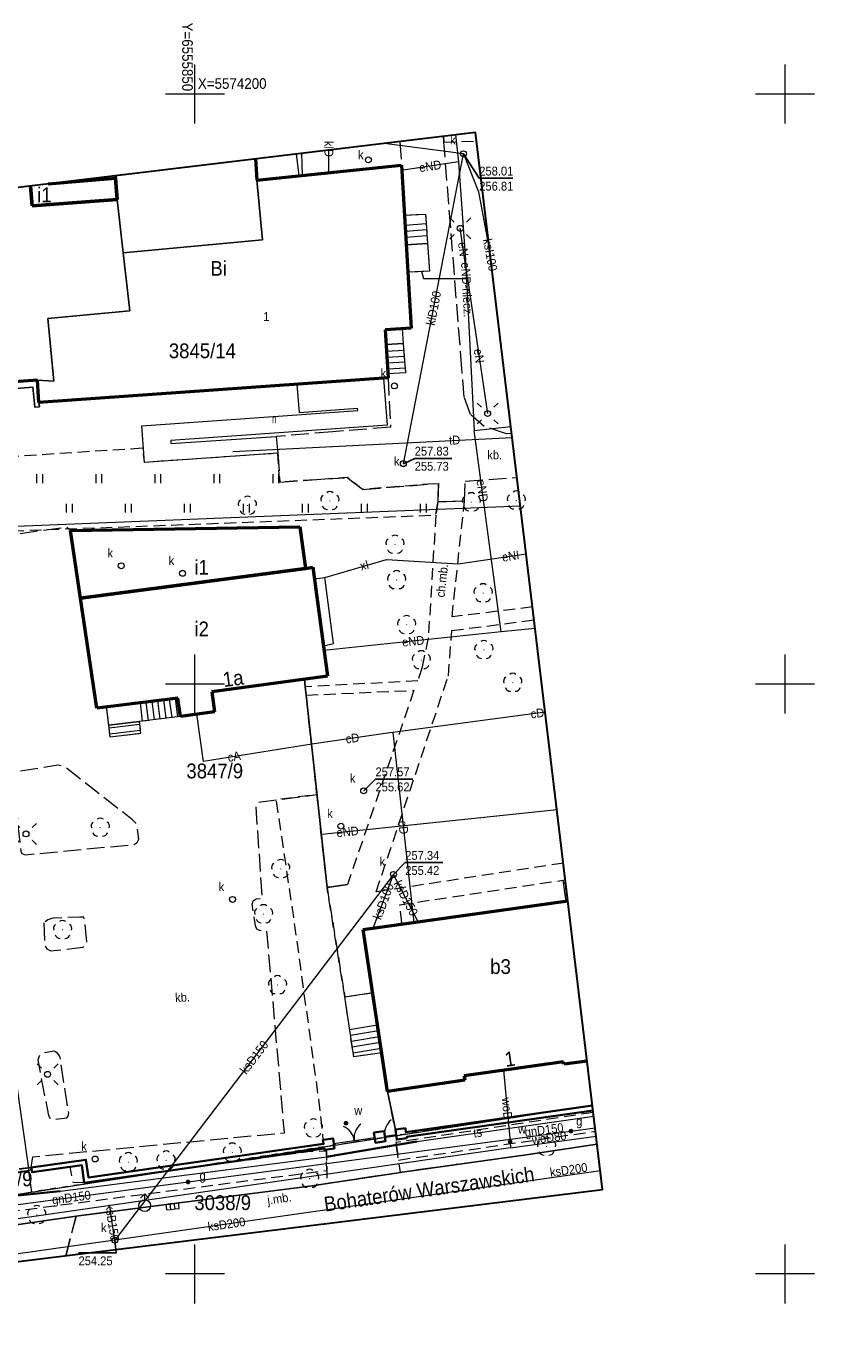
# Model space of a CAD drawing. Header units: metres. Extents: x 6555689 to 6555902, y 5574084 to 5574207.
# Tile 6 of 6: x 6555836 to 6555902, y 5574094 to 5574206. Entities that reach past the tile are written whole.
import ezdxf
from ezdxf.enums import TextEntityAlignment as Align

# ---------------------------------------------------------------- set-up
doc = ezdxf.new("R2010")
doc.units = ezdxf.units.M
for name, pattern in [('1.0_0.5', [1.5, 1, -0.5]), ('1.5_0.5', [2, 1.5, -0.5]), ('219-500', [0]), ('EGBU01', [1, 0.5, -0.5]), ('KTJZ01', [2, 1.5, -0.5]), ('KTPL01', [2, 1.5, -0.5]), ('otob_500', [0]), ('otof_500', [0])]:
    doc.linetypes.add(name, pattern=pattern)
doc.layers.get('0').update_dxf_attribs({"color": 2, "linetype": 'CONTINUOUS', "lineweight": 5})
for name, color, linetype in [('203-punkt graniczny', 7, 'CONTINUOUS'), ('210-oznaczenie konturu użytku gruntowego', 7, 'CONTINUOUS'), ('211-numer działki ewidencyjnej', 7, 'CONTINUOUS'), ('218-kontur użytku gruntowego', 7, 'CONTINUOUS'), ('219-działka ewidencyjna', 7, 'CONTINUOUS'), ('312-budynek ewidencyjny', 7, 'CONTINUOUS'), ('312-oznaczenie budynku ewidencyjnego-Atr117', 7, 'CONTINUOUS'), ('320-blok - kondygnacja nadziemna', 7, 'CONTINUOUS'), ('320-blok - kondygnacja nadziemna-Atr25', 7, 'CONTINUOUS'), ('352-schody', 7, 'CONTINUOUS'), ('994-Nazwa ulicy', 7, 'CONTINUOUS'), ('Adres nieruchomości (na budynku)', 7, 'CONTINUOUS'), ('brama', 7, 'CONTINUOUS'), ('chodnik', 7, 'CONTINUOUS'), ('chodnik-Atr17', 7, 'CONTINUOUS'), ('drzewo liściaste', 7, 'CONTINUOUS'), ('furtka', 7, 'CONTINUOUS'), ('hydrant', 7, 'CONTINUOUS'), ('jezdnia', 7, 'CONTINUOUS'), ('jezdnia-Atr17', 7, 'CONTINUOUS'), ('kratka ściekowa', 7, 'CONTINUOUS'), ('krawężnik', 7, 'CONTINUOUS'), ('latarnia', 7, 'CONTINUOUS'), ('obszar utwardzony', 7, 'CONTINUOUS'), ('obszar utwardzony-Atr17', 7, 'CONTINUOUS'), ('obudowa ochronna przewodu', 7, 'CONTINUOUS'), ('ogrodzenie trwałe', 7, 'CONTINUOUS'), ('podjazd dla osób niepełnosprawnych', 7, 'CONTINUOUS'), ('podjazd dla osób niepełnosprawnych-Atr17', 7, 'CONTINUOUS'), ('przewód ciepłowniczy', 7, 'CONTINUOUS'), ('przewód ciepłowniczy-Atr1', 7, 'CONTINUOUS'), ('przewód elektroenergetyczny podziemny', 7, 'CONTINUOUS'), ('przewód elektroenergetyczny podziemny-Atr1', 7, 'CONTINUOUS'), ('przewód gazowy', 7, 'CONTINUOUS'), ('przewód gazowy-Atr1', 7, 'CONTINUOUS'), ('przewód kanalizacyjny', 7, 'CONTINUOUS'), ('przewód kanalizacyjny-Atr1', 7, 'CONTINUOUS'), ('przewód niezidentyfikowany', 7, 'CONTINUOUS'), ('przewód niezidentyfikowany-Atr1', 7, 'CONTINUOUS'), ('przewód telekomunikacyjny podziemny', 7, 'CONTINUOUS'), ('przewód telekomunikacyjny podziemny-Atr1', 7, 'CONTINUOUS'), ('przewód wodociągowy', 7, 'CONTINUOUS'), ('przewód wodociągowy-Atr1', 7, 'CONTINUOUS'), ('PWYMIAR', 7, 'CONTINUOUS'), ('rzędna', 7, 'CONTINUOUS'), ('rzędna-Atr2', 7, 'CONTINUOUS'), ('rzędna-Atr3', 7, 'CONTINUOUS'), ('Strzałka', 7, 'CONTINUOUS'), ('studnia kanalizacyjna', 7, 'CONTINUOUS'), ('studnia kanalizacyjna-Atr17', 7, 'CONTINUOUS'), ('trawnik', 7, 'CONTINUOUS'), ('Zakres', 7, 'CONTINUOUS'), ('zasuwa lub zawór', 7, 'CONTINUOUS'), ('zasuwa lub zawór-Atr17', 7, 'CONTINUOUS')]:
    doc.layers.add(name, color=color, linetype=linetype)
for name, color, linetype, lineweight in [('KTJZ', 7, 'KTJZ01', 20), ('KTPL', 7, 'KTPL01', 20), ('PARSI', 7, 'CONTINUOUS', 20), ('SUSM_E', 7, 'CONTINUOUS', 13), ('SUW', 5, 'CONTINUOUS', 18)]:
    doc.layers.add(name, color=color, linetype=linetype, lineweight=lineweight)
doc.styles.add('BUBI', font='Arial.ttf', dxfattribs={"width": 0.9, "height": 0.75})
doc.styles.add('EGBB01', font='Arial.ttf', dxfattribs={"width": 0.9, "height": 1.25})
doc.styles.add('EGBD03', font='Arial.ttf', dxfattribs={"width": 0.9, "height": 1.25})
doc.styles.add('EGBU01', font='Arial.ttf', dxfattribs={"width": 0.9, "height": 1.25})
doc.styles.add('KOMUNIKACJA', font='Arial.ttf', dxfattribs={"width": 0.9, "height": 0.75})
doc.styles.add('KTUL01', font='Arial.ttf', dxfattribs={"width": 0.9, "height": 1.25})
doc.styles.add('NR_ADRESOWY', font='Arial.ttf', dxfattribs={"width": 0.9, "height": 1.25})
doc.styles.get("Standard").update_dxf_attribs({"font": 'Working1250', "width": 0.75})
doc.styles.add('SUPX', font='Arial.ttf', dxfattribs={"width": 0.9, "height": 0.75})
doc.styles.add('WYMIAR', font='Arial.ttf', dxfattribs={"width": 0.9, "height": 0.9})
doc.linetypes.add('902-500', pattern='A,3.75,0,[1,ksztalty.shx,S=0.5,R=0,X=0,Y=0],3.75', length=7.5)

# ---------------------------------------------------------------- blocks, each defined once
blk = doc.blocks.new('203')
at = {"linetype": 'Continuous', "lineweight": 0}
h = blk.add_hatch(color=0, dxfattribs=at)
edge = h.paths.add_edge_path()
edge.add_arc((0, 0), 0.045, 0, 360)
blk = doc.blocks.new('TU04')
at = {"color": 0, "linetype": 'Continuous', "lineweight": 13}
for p, q in [((0, 0), (0, 0.75)), ((0.5, 0), (0.5, 0.75))]:
    blk.add_line(p, q, dxfattribs=at)
blk = doc.blocks.new('OP021')
at = {"linetype": 'Continuous', "lineweight": 13}
h = blk.add_hatch(color=0, dxfattribs=at)
edge = h.paths.add_edge_path()
edge.add_arc((0, 0), 0.05, 0, 360)
at = {"color": 0, "linetype": 'Continuous', "lineweight": 13}
for centre, start, end in [((-0.38, 0.124), 121.308, 202.548), ((0, 0.4), 49.272, 130.728), ((0.38, 0.124), 337.452, 58.692), ((-0.235, -0.324), 193.221, 274.871), ((0.235, -0.324), 265.129, 346.779)]:
    blk.add_arc(centre, 0.4, start, end, dxfattribs=at)
blk = doc.blocks.new('US15')
at = {"color": 0, "linetype": 'Continuous', "lineweight": 13}
blk.add_circle((0, 0), 0.25, dxfattribs=at)
blk = doc.blocks.new('PW01')
at = {"linetype": 'Continuous', "lineweight": 13}
h = blk.add_hatch(color=0, dxfattribs=at)
edge = h.paths.add_edge_path()
edge.add_arc((0, 0), 0.045, 0, 360)
blk = doc.blocks.new('SM01')
at = {"color": 0, "linetype": 'Continuous', "lineweight": 13}
for p, q in [((-0.53, 0.531), (-0.883, 0.884)), ((0.531, 0.531), (0.884, 0.884)), ((-0.53, -0.53), (-0.883, -0.883)), ((0.531, -0.53), (0.884, -0.883))]:
    blk.add_line(p, q, dxfattribs=at)
blk.add_circle((0, 0), 0.25, dxfattribs=at)
blk = doc.blocks.new('SUWH')
at = {"layer": 'SUW', "color": 0, "lineweight": 18}
for p in [(-0.71, 1.29), (0, 1), (0.71, 1.29)]:
    blk.add_line(p, (0, 2), dxfattribs=at)
blk.add_circle((0, 0), 1, dxfattribs=at)
blk = doc.blocks.new('US05')
at = {"color": 0, "linetype": 'Continuous', "lineweight": 13}
for p, q in [((-0.525, -0.25), (-0.525, 0.25)), ((-0.525, 0.25), (-0.175, 0.25)), ((-0.175, -0.25), (-0.175, 0.25)), ((-0.175, 0.25), (0.175, 0.25)), ((0.175, -0.25), (0.175, 0.25)), ((0.175, 0.25), (0.525, 0.25)), ((0.525, -0.25), (0.525, 0.25)), ((-0.525, -0.25), (-0.175, -0.25)), ((-0.175, -0.25), (0.175, -0.25)), ((0.175, -0.25), (0.525, -0.25))]:
    blk.add_line(p, q, dxfattribs=at)
blk = doc.blocks.new('US25')
at = {"linetype": 'Continuous', "lineweight": 0}
h = blk.add_hatch(color=0, dxfattribs=at)
edge = h.paths.add_edge_path()
edge.add_arc((0, 0), 0.2, 0, 360)
blk = doc.blocks.new('OK02')
at = {"color": 0, "linetype": 'Continuous', "lineweight": 0}
for centre, start, end in [((-1.5, 0), 0, 60), ((1.5, 0), 120, 180)]:
    blk.add_arc(centre, 1.5, start, end, dxfattribs=at)
blk = doc.blocks.new('OK04')
at = {"color": 0, "linetype": 'Continuous', "lineweight": 0}
blk.add_arc((1.5, 0.001), 1.5, 120, 180, dxfattribs=at)
blk = doc.blocks.new('SUSM01')
at = {"layer": 'SUSM_E', "color": 0, "lineweight": 18}
for p, q in [((-1.77, 1.77), (-1.06, 1.06)), ((1.06, 1.06), (1.77, 1.77)), ((-1.77, -1.77), (-1.06, -1.06)), ((1.06, -1.06), (1.77, -1.77))]:
    blk.add_line(p, q, dxfattribs=at)
blk.add_circle((0, 0), 0.5, dxfattribs=at)
blk = doc.blocks.new('mzsk01')
at = {"layer": 'PARSI', "color": 0}
for p, q in [((0, -5), (0, 5)), ((5, 0), (-5, 0))]:
    blk.add_line(p, q, dxfattribs=at)
blk = doc.blocks.new('pln')
at = {"layer": 'Strzałka'}
blk.add_lwpolyline([(195.75, 88, 1.5, 1.5, 1), (195.75, 88, 0, 0, 0)], format="xyseb", dxfattribs=at)

msp = doc.modelspace()

# ---------------------------------------------------------------- linework, layer by layer
at = {"layer": '218-kontur użytku gruntowego', "color": 96, "linetype": 'EGBU01', "lineweight": 18}
for points in [[(6555883.68, 5574114.31), (6555836.19, 5574106.95)], [(6555836.19, 5574106.95), (6555883.68, 5574114.31)]]:
    msp.add_lwpolyline(points, dxfattribs=at)
at = {"layer": '218-kontur użytku gruntowego', "color": 96, "linetype": 'EGBU01', "lineweight": 18, "flags": 128}
for points in [[(6555836.19, 5574106.95), (6555831.66, 5574106.15)], [(6555831.66, 5574106.15), (6555836.19, 5574106.95)]]:
    msp.add_lwpolyline(points, dxfattribs=at)
at = {"layer": '219-działka ewidencyjna', "color": 7, "linetype": '219-500', "lineweight": 18}
for points in [[(6555832.04, 5574163.27), (6555877.58, 5574165.11)], [(6555836.19, 5574106.95), (6555883.68, 5574114.31)]]:
    msp.add_lwpolyline(points, dxfattribs=at)
at = {"layer": '219-działka ewidencyjna', "color": 7, "linetype": '219-500', "lineweight": 18, "flags": 128}
for points in [[(6555831.39, 5574140.61), (6555835.94, 5574108.73)], [(6555831.46, 5574107.99), (6555835.94, 5574108.73)], [(6555836.19, 5574106.95), (6555835.94, 5574108.73)], [(6555836.19, 5574106.95), (6555831.66, 5574106.15)]]:
    msp.add_lwpolyline(points, dxfattribs=at)
at = {"layer": '312-budynek ewidencyjny', "color": 7, "linetype": 'Continuous', "lineweight": 50}
for points in [[(6555855.14, 5574194.52), (6555855.25, 5574192.71)], [(6555836.21, 5574190.53), (6555836.06, 5574192.22)], [(6555836.06, 5574192.22), (6555836.21, 5574190.53)], [(6555837.58, 5574192.41), (6555843.26, 5574192.87)], [(6555843.26, 5574192.87), (6555843.26, 5574193.09)], [(6555864.25, 5574129.2), (6555881.6, 5574131.64)], [(6555883.23, 5574118.05), (6555881.28, 5574117.79)]]:
    msp.add_lwpolyline(points, dxfattribs=at)
at = {"layer": '312-budynek ewidencyjny', "color": 7, "linetype": 'Continuous', "lineweight": 50, "flags": 128}
for points in [[(6555855.25, 5574192.71), (6555867.5, 5574193.99)], [(6555867.5, 5574193.99), (6555868.31, 5574180.18)], [(6555843.26, 5574192.87), (6555843.41, 5574191.06)], [(6555843.41, 5574191.06), (6555843.26, 5574192.87)], [(6555843.41, 5574191.06), (6555836.21, 5574190.53)], [(6555836.21, 5574190.53), (6555843.41, 5574191.06)], [(6555868.31, 5574180.18), (6555866.13, 5574180.02)], [(6555866.13, 5574180.02), (6555866.37, 5574175.97)], [(6555836.66, 5574175.76), (6555821.13, 5574174.66)], [(6555836.79, 5574173.87), (6555836.66, 5574175.76)], [(6555866.37, 5574175.97), (6555836.79, 5574173.87)], [(6555839.47, 5574163.01), (6555858.89, 5574163.33)], [(6555840.31, 5574157.27), (6555839.47, 5574163.01)], [(6555858.89, 5574163.33), (6555859.37, 5574159.81)], [(6555859.37, 5574159.81), (6555840.31, 5574157.27)], [(6555840.31, 5574157.27), (6555859.37, 5574159.81)], [(6555859.37, 5574159.81), (6555859.98, 5574159.9)], [(6555859.98, 5574159.9), (6555861.23, 5574150.66)], [(6555841.68, 5574147.97), (6555840.31, 5574157.27)], [(6555861.23, 5574150.66), (6555851.43, 5574149.35)], [(6555848.56, 5574148.81), (6555841.68, 5574147.97)], [(6555848.77, 5574147.25), (6555848.56, 5574148.81)], [(6555851.43, 5574149.35), (6555851.66, 5574147.66)], [(6555851.66, 5574147.66), (6555848.77, 5574147.25)], [(6555866.32, 5574115.47), (6555864.25, 5574129.2)], [(6555881.24, 5574117.98), (6555872.81, 5574116.81)], [(6555881.28, 5574117.79), (6555881.24, 5574117.98)], [(6555872.86, 5574116.43), (6555866.32, 5574115.47)], [(6555872.81, 5574116.81), (6555872.86, 5574116.43)]]:
    msp.add_lwpolyline(points, dxfattribs=at)
at = {"layer": '320-blok - kondygnacja nadziemna', "color": 7, "linetype": 'Continuous', "lineweight": 18}
for points in [[(6555855.14, 5574194.52), (6555855.25, 5574192.71), (6555855.72, 5574187.65), (6555843.92, 5574186.56), (6555843.41, 5574191.06), (6555843.26, 5574192.87)], [(6555836.06, 5574192.22), (6555836.21, 5574190.53), (6555843.41, 5574191.06)], [(6555843.26, 5574192.87), (6555843.26, 5574193.09)], [(6555843.41, 5574191.06), (6555843.92, 5574186.56), (6555844.48, 5574181.63), (6555837.55, 5574180.98), (6555838.04, 5574175.68), (6555836.66, 5574175.76), (6555821.13, 5574174.66), (6555819.55, 5574188.71), (6555831.94, 5574189.62), (6555831.81, 5574191.71)]]:
    msp.add_lwpolyline(points, dxfattribs=at)
at = {"layer": '320-blok - kondygnacja nadziemna', "color": 7, "linetype": 'Continuous', "lineweight": 18, "flags": 128}
msp.add_lwpolyline([(6555855.25, 5574192.71), (6555867.5, 5574193.99), (6555868.31, 5574180.18), (6555866.13, 5574180.02), (6555866.37, 5574175.97), (6555836.79, 5574173.87), (6555836.66, 5574175.76), (6555838.04, 5574175.68), (6555837.55, 5574180.98), (6555844.48, 5574181.63), (6555843.92, 5574186.56), (6555855.72, 5574187.65)], close=True, dxfattribs=at)
at = {"layer": '352-schody', "color": 7, "linetype": 'Continuous', "lineweight": 18, "flags": 128}
for points in [[(6555867.75, 5574189.74), (6555869.53, 5574189.84), (6555869.71, 5574187.33), (6555867.9, 5574187.22)], [(6555867.75, 5574189.74), (6555869.53, 5574189.84), (6555869.71, 5574187.33), (6555867.9, 5574187.22)], [(6555867.9, 5574187.22), (6555869.71, 5574187.33), (6555869.88, 5574185.01), (6555868.03, 5574184.9)], [(6555867.9, 5574187.22), (6555869.71, 5574187.33), (6555869.88, 5574185.01), (6555868.03, 5574184.9)], [(6555866.13, 5574180.02), (6555867.56, 5574180.12), (6555867.64, 5574178.86), (6555866.2, 5574178.78)], [(6555866.13, 5574180.02), (6555867.56, 5574180.12), (6555867.64, 5574178.86), (6555866.2, 5574178.78)], [(6555866.2, 5574178.78), (6555867.64, 5574178.86), (6555867.85, 5574176.38), (6555866.35, 5574176.3)], [(6555866.2, 5574178.78), (6555867.64, 5574178.86), (6555867.85, 5574176.38), (6555866.35, 5574176.3)], [(6555842.52, 5574148.07), (6555848.56, 5574148.81), (6555848.77, 5574147.25), (6555845.28, 5574146.82), (6555842.71, 5574146.51)], [(6555842.52, 5574148.07), (6555848.56, 5574148.81), (6555848.77, 5574147.25), (6555845.28, 5574146.82), (6555842.71, 5574146.51)], [(6555842.71, 5574146.51), (6555845.28, 5574146.82), (6555845.4, 5574145.81), (6555842.83, 5574145.51)], [(6555842.71, 5574146.51), (6555845.28, 5574146.82), (6555845.4, 5574145.81), (6555842.83, 5574145.51)], [(6555865.83, 5574118.75), (6555863.45, 5574118.4), (6555862.7, 5574123.5), (6555865.06, 5574123.85)], [(6555865.83, 5574118.75), (6555863.45, 5574118.4), (6555862.7, 5574123.5), (6555865.06, 5574123.85)]]:
    msp.add_lwpolyline(points, close=True, dxfattribs=at)
for points in [[(6555867.8, 5574188.89), (6555869.59, 5574189.03)], [(6555867.83, 5574188.39), (6555869.62, 5574188.53)], [(6555867.86, 5574187.89), (6555869.66, 5574188.03)], [(6555866.23, 5574178.21), (6555867.69, 5574178.3)], [(6555866.26, 5574177.72), (6555867.73, 5574177.8)], [(6555866.29, 5574177.22), (6555867.77, 5574177.3)], [(6555866.33, 5574176.72), (6555867.81, 5574176.8)], [(6555845.85, 5574148.48), (6555846.04, 5574146.91)], [(6555846.34, 5574148.54), (6555846.54, 5574146.97)], [(6555846.84, 5574148.6), (6555847.03, 5574147.04)], [(6555847.34, 5574148.66), (6555847.53, 5574147.1)], [(6555847.83, 5574148.72), (6555848.03, 5574147.16)], [(6555848.33, 5574148.78), (6555848.52, 5574147.22)], [(6555845.35, 5574148.42), (6555845.54, 5574146.85)], [(6555845.31, 5574146.56), (6555842.74, 5574146.25)], [(6555845.37, 5574146.07), (6555842.8, 5574145.76)], [(6555865.47, 5574121.1), (6555863.11, 5574120.7)], [(6555865.55, 5574120.61), (6555863.18, 5574120.21)], [(6555865.62, 5574120.11), (6555863.26, 5574119.71)], [(6555865.7, 5574119.62), (6555863.33, 5574119.22)], [(6555865.77, 5574119.12), (6555863.4, 5574118.72)]]:
    msp.add_lwpolyline(points, dxfattribs=at)
at = {"layer": '352-schody', "color": 7, "linetype": 'Continuous', "lineweight": 18}
for points in [[(6555881.44, 5574131.62), (6555881.42, 5574131.77), (6555881.19, 5574133.38), (6555881.39, 5574133.4)], [(6555881.44, 5574131.62), (6555881.42, 5574131.77), (6555881.19, 5574133.38), (6555881.39, 5574133.4)], [(6555881.22, 5574133.13), (6555881.42, 5574133.16)], [(6555881.3, 5574132.64), (6555881.48, 5574132.66)], [(6555881.37, 5574132.14), (6555881.54, 5574132.17)], [(6555881.6, 5574131.64), (6555881.44, 5574131.62)], [(6555881.6, 5574131.64), (6555881.44, 5574131.62)]]:
    msp.add_lwpolyline(points, dxfattribs=at)
at = {"layer": 'brama', "color": 7, "linetype": 'otob_500', "lineweight": 18, "flags": 128}
for points in [[(6555861.76, 5574111.07), (6555865.23, 5574111.56)], [(6555832.72, 5574108.36), (6555836.17, 5574108.83)]]:
    msp.add_lwpolyline(points, dxfattribs=at)
at = {"layer": 'chodnik', "color": 7, "linetype": '1.0_0.5', "lineweight": 18}
for points in [[(6555871.06, 5574196.43), (6555871.09, 5574195.94), (6555873.87, 5574196.02)], [(6555878.61, 5574156.54), (6555871.78, 5574155.69), (6555872.84, 5574165.51), (6555870.59, 5574165.46), (6555870.41, 5574164.32), (6555869.77, 5574153.91), (6555869.25, 5574151.42), (6555868.89, 5574150.28), (6555859.35, 5574149.76), (6555859.43, 5574149.06), (6555868.56, 5574149.47), (6555862.92, 5574133.01), (6555861.19, 5574132.77), (6555862.7, 5574123.5), (6555865.06, 5574123.83), (6555864.25, 5574129.2), (6555867.53, 5574129.75), (6555867.36, 5574131.3), (6555881.19, 5574133.38), (6555881.39, 5574133.4)], [(6555881.22, 5574134.83), (6555865.36, 5574132.39), (6555871.47, 5574150.7), (6555871.76, 5574154.53), (6555878.74, 5574155.45)], [(6555883.75, 5574113.7), (6555867.03, 5574111.14)], [(6555867.03, 5574111.14), (6555867.26, 5574109.66), (6555883.95, 5574112.1)]]:
    msp.add_lwpolyline(points, dxfattribs=at)
at = {"layer": 'chodnik', "color": 7, "linetype": '1.0_0.5', "lineweight": 18, "flags": 128}
for points in [[(6555860.97, 5574110.52), (6555861.15, 5574110.41), (6555861.17, 5574108.78), (6555861.19, 5574107.67), (6555867.42, 5574108.61), (6555867.26, 5574109.66), (6555867.03, 5574111.14), (6555867.1, 5574111.39), (6555867.04, 5574111.82), (6555866.98, 5574112.24), (6555866.32, 5574115.47), (6555865.82, 5574118.75), (6555863.45, 5574118.4), (6555862.7, 5574123.5), (6555861.19, 5574132.77), (6555860.34, 5574140.64), (6555860.34, 5574140.64), (6555860.34, 5574140.64), (6555860.34, 5574140.64), (6555860.34, 5574140.64), (6555860.34, 5574140.64), (6555860.34, 5574140.64), (6555860.34, 5574140.64), (6555860.34, 5574140.64), (6555860.34, 5574140.64), (6555860.34, 5574140.64), (6555860.34, 5574140.64), (6555856.87, 5574140.18), (6555856.87, 5574140.18), (6555856.87, 5574140.18), (6555856.87, 5574140.18), (6555856.87, 5574140.18), (6555858.35, 5574130.22), (6555860.47, 5574114.81), (6555860.85, 5574111.37), (6555861.7, 5574111.49), (6555861.82, 5574110.64)], [(6555865.29, 5574111.13), (6555865.17, 5574111.98), (6555866.02, 5574112.1), (6555866.14, 5574111.25)], [(6555840.63, 5574107.73), (6555839.69, 5574107.76), (6555839.44, 5574109.08), (6555836.2, 5574108.63), (6555836.14, 5574109.04), (6555836.14, 5574109.04), (6555836.14, 5574109.04), (6555836.14, 5574109.04), (6555836.14, 5574109.04), (6555832.69, 5574108.57), (6555832.69, 5574108.57), (6555832.69, 5574108.57), (6555832.69, 5574108.57), (6555832.69, 5574108.57), (6555832.69, 5574108.57), (6555832.69, 5574108.57), (6555832.75, 5574108.16), (6555832.38, 5574108.11), (6555832.47, 5574105.05), (6555861.17, 5574108.78), (6555861.15, 5574110.41), (6555859.76, 5574110.38)]]:
    msp.add_lwpolyline(points, close=True, dxfattribs=at)
at = {"layer": 'furtka', "color": 7, "linetype": 'otof_500', "lineweight": 18, "flags": 128}
msp.add_lwpolyline([(6555866.08, 5574111.68), (6555867.04, 5574111.82)], dxfattribs=at)
at = {"layer": 'jezdnia', "color": 7, "linetype": '1.5_0.5', "lineweight": 18}
for points in [[(6555884.08, 5574111), (6555878.27, 5574110.12), (6555867.57, 5574108.64), (6555867.42, 5574108.61), (6555861.19, 5574107.67), (6555859.93, 5574107.48), (6555850.87, 5574106.31), (6555839.94, 5574104.9), (6555839.05, 5574101.55)], [(6555839.05, 5574101.55), (6555839.94, 5574104.9), (6555832.52, 5574103.83)]]:
    msp.add_lwpolyline(points, dxfattribs=at)
at = {"layer": 'krawężnik', "color": 7, "linetype": 'Continuous', "lineweight": 25, "flags": 128}
for points in [[(6555821.84, 5574174.02), (6555836.28, 5574175.16), (6555836.43, 5574173.48), (6555836.83, 5574173.5)], [(6555836.79, 5574173.87), (6555836.83, 5574173.5)], [(6555859.28, 5574150.41), (6555859.35, 5574149.76), (6555859.43, 5574149.06), (6555861.19, 5574132.77), (6555862.92, 5574133.01)], [(6555866.32, 5574115.47), (6555866.98, 5574112.24)], [(6555861.19, 5574107.67), (6555867.42, 5574108.61)], [(6555839.94, 5574104.9), (6555850.87, 5574106.31), (6555859.93, 5574107.48), (6555861.19, 5574107.67)], [(6555832.52, 5574103.83), (6555839.94, 5574104.9)]]:
    msp.add_lwpolyline(points, dxfattribs=at)
at = {"layer": 'krawężnik', "color": 7, "linetype": 'Continuous', "lineweight": 25}
msp.add_lwpolyline([(6555867.42, 5574108.61), (6555867.57, 5574108.64), (6555878.27, 5574110.12), (6555884.08, 5574111)], dxfattribs=at)
at = {"layer": 'KTPL', "lineweight": 18, "flags": 128}
for points in [[(6555836.14, 5574109.04), (6555836.14, 5574109.04), (6555836.26, 5574109.94), (6555857.59, 5574111.97), (6555856.1, 5574129.09), (6555855.47, 5574129.1), (6555855.25, 5574129.22), (6555855.12, 5574129.5), (6555854.86, 5574131.36), (6555854.93, 5574131.62), (6555855.2, 5574131.81), (6555855.72, 5574131.82), (6555855.18, 5574139.63), (6555855.36, 5574140), (6555855.59, 5574140.01), (6555860.34, 5574140.64), (6555859.28, 5574150.4), (6555851.43, 5574149.35), (6555851.66, 5574147.66), (6555848.77, 5574147.25), (6555845.28, 5574146.82), (6555845.4, 5574145.81), (6555842.83, 5574145.51), (6555842.52, 5574148.07), (6555841.68, 5574147.97), (6555839.47, 5574163.01), (6555839.14, 5574163.29), (6555824.55, 5574161.26), (6555826.22, 5574149.97), (6555828.18, 5574150.23), (6555828.35, 5574149.3), (6555828.54, 5574147.85), (6555829.71, 5574141.98), (6555829.78, 5574141.05), (6555829.84, 5574139.96), (6555830.29, 5574135.09), (6555830.29, 5574135.09), (6555832.69, 5574108.57)], [(6555834.58, 5574142.03), (6555835.25, 5574135.83), (6555835.35, 5574135.63), (6555835.63, 5574135.53), (6555844.82, 5574136.4), (6555845.1, 5574136.58), (6555845.25, 5574136.86), (6555845.11, 5574137.79), (6555845, 5574138.2), (6555844.72, 5574138.48), (6555839.12, 5574142.87), (6555838.82, 5574143.03), (6555838.4, 5574143.12), (6555834.99, 5574142.59), (6555834.71, 5574142.42)], [(6555837.2, 5574129.77), (6555837.29, 5574127.81), (6555837.45, 5574127.55), (6555837.77, 5574127.39), (6555840.51, 5574127.7), (6555840.85, 5574127.89), (6555840.84, 5574128.15), (6555840.69, 5574129.86), (6555840.59, 5574130.24), (6555840.24, 5574130.25), (6555837.97, 5574130.17), (6555837.53, 5574130.02)], [(6555838.56, 5574118.46), (6555838.35, 5574118.72), (6555838.08, 5574118.89), (6555837.04, 5574118.71), (6555836.89, 5574118.62), (6555836.68, 5574118.16), (6555837.59, 5574113.43), (6555837.73, 5574113.19), (6555838.01, 5574113.1), (6555839.15, 5574113.25), (6555839.27, 5574113.37), (6555839.31, 5574113.66)]]:
    msp.add_lwpolyline(points, close=True, dxfattribs=at)
at = {"layer": 'obszar utwardzony', "color": 7, "linetype": '1.5_0.5', "lineweight": 18}
for points in [[(6555867.35, 5574195.99), (6555867.5, 5574193.99), (6555867.75, 5574189.74), (6555869.53, 5574189.84), (6555869.71, 5574187.33), (6555869.88, 5574185.01), (6555868.03, 5574184.9), (6555868.31, 5574180.18), (6555867.56, 5574180.12), (6555867.64, 5574178.86), (6555867.85, 5574176.38), (6555866.35, 5574176.3), (6555866.37, 5574175.97), (6555866.57, 5574171.77), (6555861.65, 5574171.38), (6555856.89, 5574170.99), (6555857.02, 5574169.56), (6555857.19, 5574167.11), (6555862.9, 5574167.51), (6555864.21, 5574166.5), (6555870.65, 5574167.01), (6555870.59, 5574165.46), (6555872.84, 5574165.51), (6555872.9, 5574167.19), (6555877.29, 5574167.52)], [(6555876.84, 5574171.24), (6555876.4, 5574171.21), (6555874.51, 5574171.84), (6555873.35, 5574172.84), (6555872.81, 5574174.33), (6555872.62, 5574176.72), (6555871.09, 5574195.94), (6555871.06, 5574196.43)]]:
    msp.add_lwpolyline(points, dxfattribs=at)
at = {"layer": 'obudowa ochronna przewodu', "color": 30, "linetype": 'Continuous', "lineweight": 35, "flags": 128}
for points in [[(6555868.8, 5574111.24), (6555861.15, 5574109.94)], [(6555832.71, 5574106.43), (6555838.58, 5574107.02)]]:
    msp.add_lwpolyline(points, dxfattribs=at)
at = {"layer": 'ogrodzenie trwałe', "color": 7, "linetype": '902-500', "lineweight": 35}
for points in [[(6555867.1, 5574111.39), (6555866.98, 5574112.24), (6555867.83, 5574112.36), (6555867.88, 5574112.01), (6555883.69, 5574114.27)], [(6555883.73, 5574113.87), (6555867.93, 5574111.62), (6555867.95, 5574111.51), (6555867.1, 5574111.39)]]:
    msp.add_lwpolyline(points, dxfattribs=at)
at = {"layer": 'ogrodzenie trwałe', "color": 7, "linetype": '902-500', "lineweight": 35, "flags": 128}
for points in [[(6555865.17, 5574111.98), (6555866.02, 5574112.1), (6555866.14, 5574111.25), (6555865.29, 5574111.13)], [(6555836.14, 5574109.04), (6555840.77, 5574109.69), (6555840.98, 5574108.19), (6555860.9, 5574111.02), (6555860.85, 5574111.37), (6555861.7, 5574111.49), (6555861.82, 5574110.64), (6555860.97, 5574110.52), (6555860.95, 5574110.64), (6555840.63, 5574107.73), (6555840.42, 5574109.22), (6555836.2, 5574108.63)]]:
    msp.add_lwpolyline(points, close=True, dxfattribs=at)
at = {"layer": 'podjazd dla osób niepełnosprawnych', "color": 7, "linetype": 'Continuous', "lineweight": 18, "flags": 128}
msp.add_lwpolyline([(6555857.02, 5574169.56), (6555845.72, 5574168.79), (6555845.5, 5574171.9), (6555863.79, 5574173.18), (6555863.76, 5574173.35), (6555858.85, 5574172.98), (6555858.67, 5574175.42), (6555865.98, 5574175.94), (6555866.28, 5574171.94), (6555847.97, 5574170.64), (6555847.97, 5574170.4), (6555856.89, 5574170.99)], close=True, dxfattribs=at)
at = {"layer": 'przewód ciepłowniczy', "color": 212, "linetype": 'Continuous', "lineweight": 18}
for points in [[(6555859.11, 5574193.13), (6555859.05, 5574194.99)], [(6555879.68, 5574147.62), (6555866.77, 5574145.89)]]:
    msp.add_lwpolyline(points, dxfattribs=at)
at = {"layer": 'przewód ciepłowniczy', "color": 212, "linetype": 'Continuous', "lineweight": 18, "flags": 128}
for points in [[(6555859.91, 5574144.91), (6555850.72, 5574143.44), (6555850.16, 5574147.45)], [(6555866.77, 5574145.89), (6555866.51, 5574145.86), (6555859.91, 5574144.91)], [(6555866.77, 5574145.89), (6555868.54, 5574129.8)]]:
    msp.add_lwpolyline(points, dxfattribs=at)
at = {"layer": 'przewód elektroenergetyczny podziemny', "color": 1, "linetype": 'Continuous', "lineweight": 18}
for points in [[(6555872.08, 5574196.56), (6555872.33, 5574194.27), (6555872.91, 5574185.93), (6555873.66, 5574171.49)], [(6555878.83, 5574154.7), (6555875.95, 5574154.43), (6555873.66, 5574171.49), (6555876.77, 5574171.84)], [(6555860.88, 5574153.23), (6555861.74, 5574153.44), (6555861.01, 5574159.03), (6555866.24, 5574160.55), (6555872.31, 5574160.18), (6555878.07, 5574161.05)], [(6555880.68, 5574139.34), (6555860.75, 5574137.26)]]:
    msp.add_lwpolyline(points, dxfattribs=at)
at = {"layer": 'przewód elektroenergetyczny podziemny', "color": 1, "linetype": 'Continuous', "lineweight": 18, "flags": 128}
for points in [[(6555872.33, 5574194.27), (6555867.47, 5574193.53)], [(6555869.2, 5574184.97), (6555869.37, 5574184.37), (6555873.08, 5574184.37), (6555872.48, 5574188.63)], [(6555873.08, 5574184.37), (6555874.8, 5574172.93)], [(6555875.95, 5574154.43), (6555860.93, 5574152.85)]]:
    msp.add_lwpolyline(points, dxfattribs=at)
at = {"layer": 'przewód kanalizacyjny', "color": 34, "linetype": 'Continuous', "lineweight": 18}
for points in [[(6555867.66, 5574168.68), (6555872.75, 5574194.95), (6555866.03, 5574195.83)], [(6555861.35, 5574193.37), (6555861.35, 5574195.26)], [(6555872.75, 5574194.95), (6555874.02, 5574191.71), (6555875.04, 5574186.27)]]:
    msp.add_lwpolyline(points, dxfattribs=at)
at = {"layer": 'przewód kanalizacyjny', "color": 34, "linetype": 'Continuous', "lineweight": 18, "flags": 128}
for points in [[(6555866.82, 5574133.87), (6555843.22, 5574102.86)], [(6555865.11, 5574129.32), (6555866.82, 5574133.87)], [(6555868.92, 5574129.85), (6555866.82, 5574133.87)], [(6555843.22, 5574102.86), (6555842.77, 5574105.85)], [(6555843.22, 5574102.86), (6555805.88, 5574097.58)]]:
    msp.add_lwpolyline(points, dxfattribs=at)
at = {"layer": 'przewód niezidentyfikowany', "color": 7, "linetype": 'Continuous', "lineweight": 18}
msp.add_lwpolyline([(6555860.11, 5574158.91), (6555861.01, 5574159.03), (6555866.24, 5574160.55), (6555872.31, 5574160.18), (6555878.07, 5574161.05)], dxfattribs=at)
at = {"layer": 'przewód telekomunikacyjny podziemny', "color": 30, "linetype": 'Continuous', "lineweight": 18}
for points in [[(6555876.89, 5574170.86), (6555853.22, 5574169.69)], [(6555795.66, 5574100.2), (6555832.71, 5574106.43), (6555838.58, 5574107.02), (6555861.15, 5574109.94), (6555868.8, 5574111.24), (6555883.79, 5574113.38)]]:
    msp.add_lwpolyline(points, dxfattribs=at)
at = {"layer": 'przewód wodociągowy', "color": 5, "linetype": 'Continuous', "lineweight": 18}
for points in [[(6555858.57, 5574194.93), (6555858.8, 5574193.09)], [(6555876.75, 5574110.69), (6555884, 5574111.68)]]:
    msp.add_lwpolyline(points, dxfattribs=at)
at = {"layer": 'przewód wodociągowy', "color": 5, "linetype": 'Continuous', "lineweight": 18, "flags": 128}
for points in [[(6555876.15, 5574117.27), (6555876.71, 5574111.2), (6555876.75, 5574110.69)], [(6555876.75, 5574110.69), (6555820.89, 5574102.64), (6555796.62, 5574099.12), (6555793.97, 5574098.66)]]:
    msp.add_lwpolyline(points, dxfattribs=at)
at = {"layer": 'rzędna-Atr2', "color": 36, "flags": 128}
for points in [[(6555872.75, 5574194.95), (6555874.09, 5574192.87), (6555876.94, 5574192.87)], [(6555864.3, 5574140.95), (6555865.3, 5574141.95), (6555868.45, 5574141.95)], [(6555866.82, 5574133.87), (6555867.82, 5574134.87), (6555871, 5574134.87)], [(6555843.22, 5574102.86), (6555843.32, 5574101.79), (6555840.14, 5574101.79)]]:
    msp.add_lwpolyline(points, dxfattribs=at)
at = {"layer": 'rzędna-Atr2', "color": 34, "flags": 128}
msp.add_lwpolyline([(6555867.66, 5574168.68), (6555868.62, 5574169.13), (6555871.77, 5574169.13)], dxfattribs=at)
at = {"layer": 'trawnik', "color": 7, "linetype": '1.0_0.5', "lineweight": 18, "flags": 128}
msp.add_lwpolyline([(6555832.52, 5574169.15), (6555833.27, 5574162.93), (6555870.41, 5574164.32), (6555870.59, 5574165.46), (6555870.65, 5574167.01), (6555864.21, 5574166.5), (6555862.9, 5574167.51), (6555857.19, 5574167.11), (6555857.02, 5574169.56), (6555845.72, 5574168.79), (6555845.59, 5574169.99)], close=True, dxfattribs=at)

# ---------------------------------------------------------------- block references
at = {"layer": '203-punkt graniczny', "color": 7, "linetype": 'Continuous', "lineweight": 18}
for p in [(6555835.94, 5574108.73), (6555836.19, 5574106.95)]:
    msp.add_blockref('203', p, dxfattribs=at)
at = {"layer": 'brama', "color": 7, "linetype": 'Continuous', "lineweight": 18, "rotation": 8.038}
msp.add_blockref('OK02', (6555863.5, 5574111.32), dxfattribs=at)
at = {"layer": 'drzewo liściaste', "color": 94, "linetype": 'Continuous', "lineweight": 18}
for p in [(6555877.23, 5574165.57), (6555854.45, 5574165.13), (6555861.44, 5574165.52), (6555873.42, 5574165.42), (6555866.95, 5574161.83), (6555867.09, 5574158.82), (6555874.42, 5574157.71), (6555867.94, 5574155.02), (6555874.48, 5574152.9), (6555869.18, 5574152.03), (6555876.93, 5574150.12), (6555841.98, 5574137.84), (6555857.27, 5574134.33), (6555855.82, 5574130.5), (6555838.79, 5574129.17), (6555857, 5574124.49), (6555860.04, 5574112.36), (6555879.79, 5574110.8), (6555847.56, 5574109.63), (6555853.17, 5574110.3), (6555844.36, 5574109.49), (6555859.72, 5574108.08), (6555836.6, 5574105.01)]:
    msp.add_blockref('OP021', p, dxfattribs=at)
at = {"layer": 'furtka', "color": 7, "linetype": 'Continuous', "lineweight": 18, "rotation": 8.297}
msp.add_blockref('OK04', (6555866.08, 5574111.68), dxfattribs=at)
at = {"layer": 'kratka ściekowa', "color": 36, "linetype": 'Continuous', "lineweight": 18, "rotation": 7.002}
msp.add_blockref('US05', (6555848.11, 5574105.74), dxfattribs=at)
at = {"layer": 'latarnia', "color": 7, "linetype": 'Continuous', "lineweight": 18}
for p in [(6555872.48, 5574188.63), (6555874.8, 5574172.93)]:
    msp.add_blockref('SM01', p, dxfattribs=at)
at = {"layer": 'PARSI', "xscale": 0.5, "yscale": 0.5, "zscale": 0.5, "rotation": 1.16962990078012e-09}
for p in [(6555850, 5574200), (6555850, 5574200), (6555900, 5574200), (6555900, 5574200), (6555850, 5574150), (6555850, 5574150), (6555900, 5574150), (6555900, 5574150), (6555850, 5574100), (6555850, 5574100), (6555900, 5574100), (6555900, 5574100)]:
    msp.add_blockref('mzsk01', p, dxfattribs=at)
at = {"layer": 'rzędna', "color": 36, "linetype": 'Continuous', "lineweight": 18}
for p in [(6555872.75, 5574194.95), (6555867.66, 5574168.68), (6555864.3, 5574140.95), (6555866.82, 5574133.87), (6555843.22, 5574102.86)]:
    msp.add_blockref('PW01', p, dxfattribs=at)
at = {"layer": 'studnia kanalizacyjna', "color": 36, "linetype": 'Continuous', "lineweight": 18}
for p in [(6555864.7, 5574194.43), (6555872.75, 5574194.95), (6555866.9, 5574175.27), (6555867.66, 5574168.68), (6555843.76, 5574160.03), (6555848.95, 5574159.39), (6555864.3, 5574140.95), (6555862.37, 5574137.96), (6555866.82, 5574133.87), (6555853.19, 5574131.75), (6555841.54, 5574109.75), (6555843.22, 5574102.86)]:
    msp.add_blockref('US15', p, dxfattribs=at)
at = {"layer": 'trawnik', "color": 7, "linetype": 'Continuous', "lineweight": 18}
for p in [(6555836.62, 5574167.03), (6555841.62, 5574167.03), (6555846.62, 5574167.03), (6555851.62, 5574167.03), (6555856.62, 5574167.03), (6555839.12, 5574164.53), (6555844.12, 5574164.53), (6555849.12, 5574164.53), (6555854.12, 5574164.53), (6555859.12, 5574164.53), (6555864.12, 5574164.53), (6555869.12, 5574164.53)]:
    msp.add_blockref('TU04', p, dxfattribs=at)
at = {"layer": 'zasuwa lub zawór', "color": 5, "linetype": 'Continuous', "lineweight": 18}
for p in [(6555862.8, 5574112.79), (6555876.71, 5574111.2)]:
    msp.add_blockref('US25', p, dxfattribs=at)
at = {"layer": 'zasuwa lub zawór', "color": 52, "linetype": 'Continuous', "lineweight": 18}
for p in [(6555881.86, 5574112.11), (6555849.42, 5574107.8)]:
    msp.add_blockref('US25', p, dxfattribs=at)

# ---------------------------------------------------------------- texts
at = {"layer": '210-oznaczenie konturu użytku gruntowego', "color": 96, "linetype": 'Continuous', "lineweight": 18, "style": 'EGBU01', "width": 0.9}
msp.add_text('Bi', height=1.25, dxfattribs=at).set_placement((6555851.31, 5574184.61))
at = {"layer": '211-numer działki ewidencyjnej', "color": 7, "linetype": 'Continuous', "lineweight": 18, "style": 'EGBD03', "width": 0.9}
for s, p in [('3845/14', (6555847.79, 5574178.87)), ('3038/9', (6555849.95, 5574106.67))]:
    msp.add_text(s, height=1.25, dxfattribs=at).set_placement(p, align=Align.TOP_LEFT)
for s, p in [('3847/9', (6555851.68, 5574142.01)), ('3432/9', (6555833.83, 5574107.44))]:
    msp.add_text(s, height=1.25, dxfattribs=at).set_placement(p, align=Align.CENTER)
at = {"layer": '312-oznaczenie budynku ewidencyjnego-Atr117', "color": 7, "style": 'EGBB01', "width": 0.9}
for s, p in [('i1', (6555836.64, 5574190.84)), ('i1', (6555849.95, 5574159.27)), ('i2', (6555849.96, 5574154.05)), ('b3', (6555875.02, 5574125.43))]:
    msp.add_text(s, height=1.25, dxfattribs=at).set_placement(p)
at = {"layer": '320-blok - kondygnacja nadziemna-Atr25', "color": 7, "style": 'BUBI', "width": 0.9}
msp.add_text('1', height=0.75, dxfattribs=at).set_placement((6555855.79, 5574180.78))
at = {"layer": '994-Nazwa ulicy', "color": 7, "linetype": 'Continuous', "lineweight": 25, "style": 'KTUL01', "width": 0.9}
msp.add_text('Bohaterów Warszawskich', height=1.25, rotation=8.291, dxfattribs=at).set_placement((6555861.03, 5574105.28))
at = {"layer": 'Adres nieruchomości (na budynku)', "color": 7, "linetype": 'Continuous', "lineweight": 25, "style": 'NR_ADRESOWY', "width": 0.9}
for s, rotation, p in [('1a', 7.609, (6555852.45, 5574149.74)), ('1', 7.901, (6555876.33, 5574117.55))]:
    msp.add_text(s, height=1.25, rotation=rotation, dxfattribs=at).set_placement(p)
at = {"layer": 'chodnik-Atr17', "color": 7, "style": 'KOMUNIKACJA', "width": 0.9}
msp.add_text('ch.mb.', height=0.75, rotation=83.839, dxfattribs=at).set_placement((6555871.15, 5574157.32))
at = {"layer": 'jezdnia-Atr17', "color": 7, "style": 'KOMUNIKACJA', "width": 0.9}
msp.add_text('j.mb.', height=0.75, rotation=8.021, dxfattribs=at).set_placement((6555857.15, 5574106.39), align=Align.MIDDLE_CENTER)
at = {"layer": 'KTJZ', "insert": (6555848.95, 5574123.44), "char_height": 0.75, "attachment_point": 5, "rotation": 3.0128, "style": 'KOMUNIKACJA'}
msp.add_mtext('kb.', dxfattribs=at)
at = {"layer": 'obszar utwardzony-Atr17', "color": 7, "style": 'KOMUNIKACJA', "width": 0.9}
msp.add_text('kb.', height=0.75, dxfattribs=at).set_placement((6555874.77, 5574169.05))
at = {"layer": 'podjazd dla osób niepełnosprawnych-Atr17', "color": 7, "width": 0.667}
msp.add_text('n', height=0.75, dxfattribs=at).set_placement((6555856.53, 5574172.09))
at = {"layer": 'przewód ciepłowniczy-Atr1', "color": 212, "style": 'SUPX', "width": 0.9}
for s, rotation, p in [('cD', 7.608, (6555879.01, 5574147.53)), ('cD', 8.222, (6555863.34, 5574145.41)), ('cA', 9.087, (6555853.32, 5574143.86)), ('cD', 276.286, (6555867.66, 5574137.85))]:
    msp.add_text(s, height=0.75, rotation=rotation, dxfattribs=at).set_placement(p, align=Align.MIDDLE_CENTER)
at = {"layer": 'przewód elektroenergetyczny podziemny-Atr1', "color": 1, "style": 'SUPX', "width": 0.9}
for s, rotation, p in [('eND', 8.754, (6555869.93, 5574193.9)), ('eND-niecz.', 272.98, (6555873.04, 5574183.42)), ('eND', 277.638, (6555874.35, 5574166.39)), ('eNI', 8.638, (6555876.74, 5574160.85)), ('eND', 6.005, (6555868.49, 5574153.64)), ('eND', 5.975, (6555862.93, 5574137.49))]:
    msp.add_text(s, height=0.75, rotation=rotation, dxfattribs=at).set_placement(p, align=Align.MIDDLE_CENTER)
for rotation, p in [(278.017, (6555872.65, 5574187.45)), (278.55, (6555873.98, 5574178.41))]:
    msp.add_text('eN', height=0.75, rotation=rotation, dxfattribs=at).set_placement(p, align=Align.MIDDLE_LEFT)
at = {"layer": 'przewód gazowy-Atr1', "color": 52, "style": 'SUPX', "width": 0.9}
for rotation, p in [(7.573, (6555879.58, 5574112.22)), (7.564, (6555839.53, 5574106.49))]:
    msp.add_text('gnD150', height=0.75, rotation=rotation, dxfattribs=at).set_placement(p, align=Align.MIDDLE_CENTER)
at = {"layer": 'przewód kanalizacyjny-Atr1', "color": 36, "style": 'SUPX', "width": 0.9}
for s, rotation, p in [('klD', 270.04, (6555861.35, 5574195.36)), ('ksI100', 280.614, (6555875.02, 5574186.38)), ('klD100', 78.988, (6555870.22, 5574181.86)), ('ksD100', 69.374, (6555865.97, 5574131.59)), ('ksD150', 297.491, (6555867.87, 5574131.86)), ('ksD150', 52.722, (6555855.02, 5574118.37)), ('ksD200', 8.136, (6555881.66, 5574108.83)), ('ksB150', 278.686, (6555843, 5574104.36)), ('ksD200', 8.142, (6555852.68, 5574104.22))]:
    msp.add_text(s, height=0.75, rotation=rotation, dxfattribs=at).set_placement(p, align=Align.MIDDLE_CENTER)
at = {"layer": 'przewód niezidentyfikowany-Atr1', "color": 7, "style": 'SUPX', "width": 0.9}
msp.add_text('xI', height=0.75, rotation=15.486, dxfattribs=at).set_placement((6555864.36, 5574160.07), align=Align.MIDDLE_CENTER)
at = {"layer": 'przewód telekomunikacyjny podziemny-Atr1', "color": 30, "style": 'SUPX', "width": 0.9}
for s, rotation, p in [('tD', 2.825, (6555872, 5574170.68)), ('ts', 8.13, (6555873.95, 5574111.98))]:
    msp.add_text(s, height=0.75, rotation=rotation, dxfattribs=at).set_placement(p, align=Align.MIDDLE_CENTER)
at = {"layer": 'przewód wodociągowy-Atr1', "color": 5, "style": 'SUPX', "width": 0.9}
for s, rotation, p in [('woD', 275.231, (6555876.45, 5574114.02)), ('woD80', 7.763, (6555880.01, 5574111.56))]:
    msp.add_text(s, height=0.75, rotation=rotation, dxfattribs=at).set_placement(p, align=Align.MIDDLE_CENTER)
at = {"layer": 'PWYMIAR', "style": 'WYMIAR', "width": 0.9}
msp.add_text('Y=6555850', height=0.9, rotation=-90, dxfattribs=at).set_placement((6555849.82, 5574200.25), align=Align.TOP_RIGHT)
msp.add_text('X=5574200', height=0.9, dxfattribs=at).set_placement((6555850.25, 5574200.18), align=Align.BOTTOM_LEFT)
at = {"layer": 'rzędna-Atr2', "color": 36, "style": 'SUPX', "width": 0.9}
for s, p in [('258.01', (6555874.09, 5574192.88)), ('257.83', (6555868.62, 5574169.14)), ('257.57', (6555865.3, 5574141.96)), ('257.34', (6555867.82, 5574134.88))]:
    msp.add_text(s, height=0.75, dxfattribs=at).set_placement(p, align=Align.BOTTOM_LEFT)
at = {"layer": 'rzędna-Atr3', "color": 36, "style": 'SUPX', "width": 0.9}
for s, p in [('256.81', (6555874.09, 5574191.6)), ('255.73', (6555868.62, 5574167.86)), ('255.62', (6555865.3, 5574140.68)), ('255.42', (6555867.82, 5574133.6)), ('254.25', (6555840.14, 5574100.52))]:
    msp.add_text(s, height=0.75, dxfattribs=at).set_placement(p, align=Align.BOTTOM_LEFT)
at = {"layer": 'studnia kanalizacyjna-Atr17', "color": 36, "style": 'SUPX', "width": 0.9}
for p in [(6555872.09, 5574195.74), (6555864.29, 5574194.49), (6555866.2, 5574175.97), (6555867.33, 5574168.51), (6555843.06, 5574160.73), (6555848.25, 5574160.09), (6555863.6, 5574141.65), (6555861.67, 5574138.66), (6555866.12, 5574134.57), (6555852.49, 5574132.45), (6555840.84, 5574110.45), (6555842.52, 5574103.56)]:
    msp.add_text('k', height=0.75, dxfattribs=at).set_placement(p, align=Align.RIGHT)
at = {"layer": 'zasuwa lub zawór-Atr17', "color": 5, "style": 'SUPX', "width": 0.9}
for p in [(6555863.5, 5574113.49), (6555877.38, 5574111.89)]:
    msp.add_text('w', height=0.75, dxfattribs=at).set_placement(p)
at = {"layer": 'zasuwa lub zawór-Atr17', "color": 52, "style": 'SUPX', "width": 0.9}
for p in [(6555882.3, 5574112.58), (6555850.39, 5574107.96)]:
    msp.add_text('g', height=0.75, dxfattribs=at).set_placement(p)

# ---------------------------------------------------------------- next in the draw order: block references
at = {"layer": 'hydrant', "color": 5, "linetype": 'Continuous', "lineweight": 18, "xscale": 0.5, "yscale": 0.5}
msp.add_blockref('SUWH', (6555845.75, 5574105.79), dxfattribs=at)

# ---------------------------------------------------------------- next in the draw order: linework, layer by layer
at = {"layer": 'przewód gazowy', "color": 52, "linetype": 'Continuous', "lineweight": 18}
msp.add_lwpolyline([(6555825.02, 5574104.56), (6555849.42, 5574107.8), (6555867.12, 5574110.17), (6555881.86, 5574112.11), (6555883.91, 5574112.38)], dxfattribs=at)
at = {"layer": 'przewód kanalizacyjny', "color": 34, "linetype": 'Continuous', "lineweight": 18}
msp.add_lwpolyline([(6555884.35, 5574108.74), (6555843.22, 5574102.86)], dxfattribs=at)
at = {"layer": 'Zakres', "color": 6, "lineweight": 30, "flags": 128}
msp.add_lwpolyline([(6555763.89, 5574183.54), (6555777.29, 5574093.93), (6555884.54, 5574107.16), (6555873.78, 5574196.76)], close=True, dxfattribs=at)

# ---------------------------------------------------------------- next in the draw order: block references
at = {"layer": 'SUSM_E', "lineweight": 18, "xscale": 0.5, "yscale": 0.5, "zscale": 0.5}
for p in [(6555835.69, 5574137.3, 257.34), (6555837.52, 5574116.92, 257.19)]:
    msp.add_blockref('SUSM01', p, dxfattribs=at)

# ---------------------------------------------------------------- next in the draw order: block references
at = {"layer": 'Strzałka', "xscale": 0.4, "yscale": 0.4, "zscale": 0.4}
msp.add_blockref('pln', (6555760.67, 5574146.15), dxfattribs=at)

doc.saveas('drawing.dxf')
